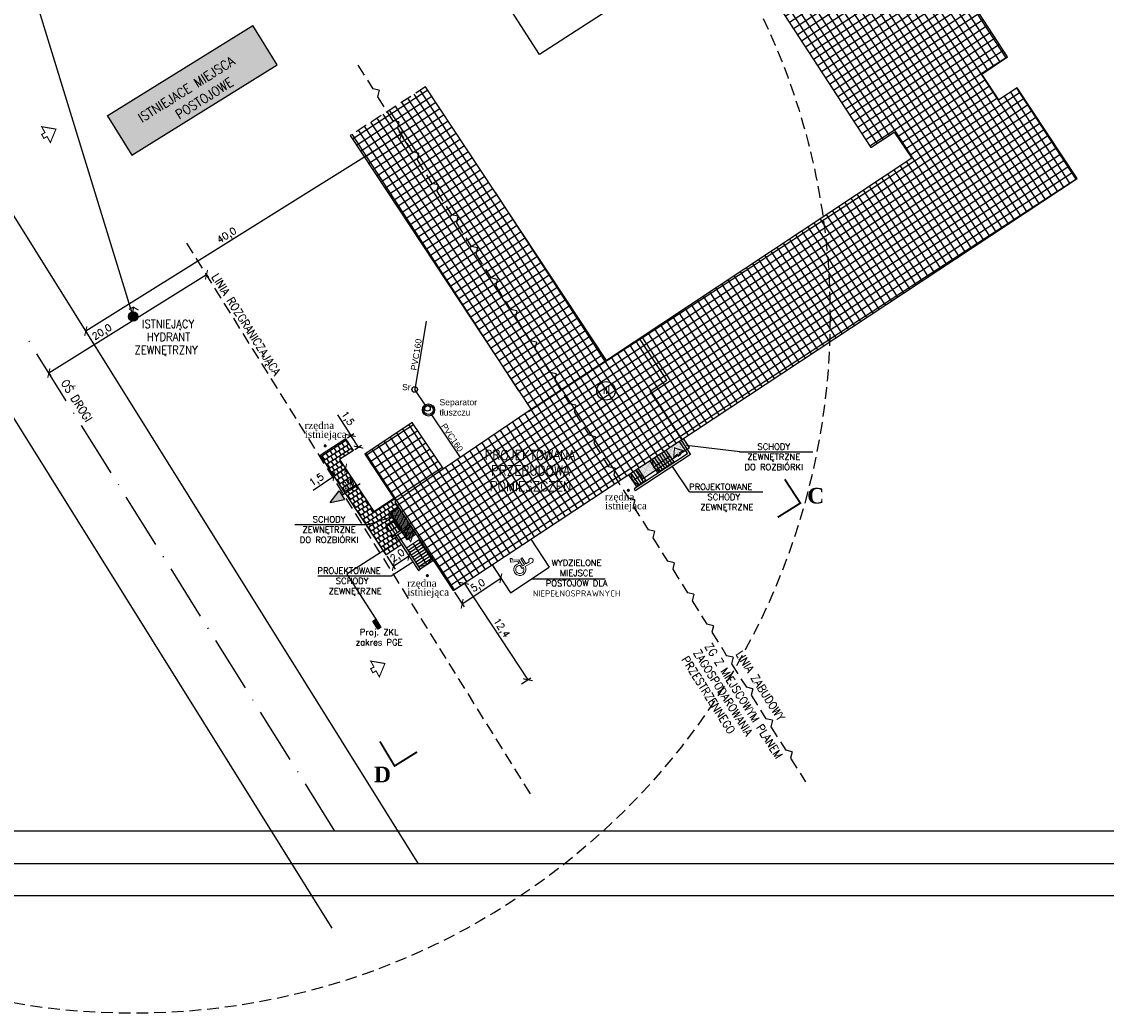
# Model space of a CAD drawing. Header units: millimetres. Extents: x 8403881 to 16807498, y 5682150 to 11364453.
# Tile 2 of 4: x 8403944 to 8404061, y 5682150 to 5682257. Entities that reach past the tile are written whole.
import ezdxf
from ezdxf.lldxf.tags import DXFTag

# ---------------------------------------------------------------- set-up
doc = ezdxf.new("R2010")
doc.units = ezdxf.units.MM
doc.linetypes.add('ACAD_ISO10W100', pattern=[18, 12, -3, 0, -3])
doc.linetypes.add('DASHED2', pattern=[9.525, 6.35, -3.175])
doc.layers.get('0').update_dxf_attribs({"color": 197})
for name, color, linetype in [('a-biblioteka', 251, 'Continuous'), ('a-opis 1', 1, 'Continuous'), ('a-schody', 3, 'Continuous'), ('a-stolarka okienna', 3, 'Continuous'), ('budynek projektowany', 6, 'Continuous'), ('mapa', 252, 'Continuous'), ('opis 1', 1, 'Continuous'), ('opis 2', 3, 'Continuous'), ('szraf', 8, 'Continuous'), ('teren utwardzony 1', 5, 'Continuous'), ('ZUD elektryka', 10, 'Continuous'), ('ZUD kan sanit', 34, 'Continuous'), ('ZUD woda', 150, 'Continuous')]:
    doc.layers.add(name, color=color, linetype=linetype)
for name, color, linetype, lineweight in [('biblioteka', 4, 'Continuous', 18), ('opis 4', 4, 'Continuous', 18), ('wymiary', 11, 'Continuous', 18)]:
    doc.layers.add(name, color=color, linetype=linetype, lineweight=lineweight)
doc.layers.add('pomocnicza', color=40, linetype='Continuous', plot=False)
doc.styles.add('IREK', font='simplex.shx', dxfattribs={"width": 0.8})
doc.styles.get("Standard").update_dxf_attribs({"font": 'simplex.shx'})
doc.styles.add('STYLE2', font='timesbd.ttf')
doc.styles.add('STYLE5', font='times.ttf', dxfattribs={"width": 1.2})
tags = doc.linetypes.add('DASHED', pattern=[0.75, 0.5, -0.25]).pattern_tags.tags
tags[6:7] = [DXFTag(74, 4), DXFTag(75, 0), DXFTag(340, '0'), DXFTag(46, 1.0), DXFTag(50, 0.0), DXFTag(44, 0.0), DXFTag(45, 0.0)]
tags[4:5] = [DXFTag(74, 4), DXFTag(75, 0), DXFTag(340, '0'), DXFTag(46, 1.0), DXFTag(50, 0.0), DXFTag(44, 0.0), DXFTag(45, 0.0)]
doc.dimstyles.new('ISO-25', dxfattribs={"dimscale": 0.3, "dimtxt": 2.5, "dimasz": 2.5, "dimexe": 1.25, "dimexo": 0.625, "dimtad": 1, "dimdec": 1, "dimzin": 1, "dimtxsty": 'Standard', "dimblk": 'ARCHTICK', "dimcen": 2.5, "dimadec": 0, "dimazin": 0, "dimtfac": 1, "dimtdec": 1, "dimtmove": 0, "dimatfit": 3, "dimldrblk": 'ARCHTICK', "dimfxl": 1, "dimarcsym": 0})
picture_1 = doc.add_image_def('image1.jpg', size_in_pixel=(4960, 3507))
pattern_1 = [(266.849272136, (0, 0), (0.0924884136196, -0.052788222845), [0, -0.09525])]

# ---------------------------------------------------------------- blocks, each defined once
blk = doc.blocks.new('_ArchTick')
at = {"color": 0, "linetype": 'ByBlock', "const_width": 0.15}
blk.add_lwpolyline([(-0.5, -0.5), (0.5, 0.5)], dxfattribs=at)
blk = doc.blocks.new('*D4')
at = {"layer": 'Defpoints', "color": 0}
for p in [(8403964.13, 5682230.17), (8403947.16, 5682219.58), (8403947.28, 5682219.38)]:
    blk.add_point(p, dxfattribs=at)
at = {"layer": 'wymiary', "color": 0, "lineweight": -2}
blk.add_line((8403964.25, 5682229.97), (8403947.28, 5682219.38), dxfattribs=at)
at = {"layer": 'wymiary', "color": 0, "linetype": 'DASHED', "lineweight": -2}
for p, q in [((8403964.23, 5682230.01), (8403964.45, 5682229.66)), ((8403947.26, 5682219.42), (8403947.48, 5682219.07))]:
    blk.add_line(p, q, dxfattribs=at)
at = {"layer": 'wymiary', "color": 0, "lineweight": -2, "xscale": 0.75, "yscale": 0.75, "zscale": 0.75}
for p, rotation in [((8403964.25, 5682229.97), 31.97199128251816), ((8403947.28, 5682219.38), 211.9719912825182)]:
    blk.add_blockref('_ArchTick', p, dxfattribs=dict(at, rotation=rotation))
at = {"layer": 'wymiary', "color": 0, "insert": (8403953.04, 5682223.73), "char_height": 0.75, "attachment_point": 5, "rotation": 31.972}
blk.add_mtext('20,0', dxfattribs=at)
blk = doc.blocks.new('*D5')
at = {"layer": 'Defpoints', "color": 0}
for p in [(8403986.37, 5682243.19), (8403951.26, 5682223.9), (8403952.44, 5682222.01)]:
    blk.add_point(p, dxfattribs=at)
at = {"layer": 'wymiary', "color": 0, "lineweight": -2}
blk.add_line((8403985.2, 5682245.08), (8403951.26, 5682223.9), dxfattribs=at)
at = {"layer": 'wymiary', "color": 0, "linetype": 'DASHED', "lineweight": -2}
for p, q in [((8403985.99, 5682243.8), (8403985, 5682245.4)), ((8403952.06, 5682222.62), (8403951.07, 5682224.22))]:
    blk.add_line(p, q, dxfattribs=at)
at = {"layer": 'wymiary', "color": 0, "lineweight": -2, "xscale": 0.75, "yscale": 0.75, "zscale": 0.75}
for p, rotation in [((8403985.2, 5682245.08), 31.97199128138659), ((8403951.26, 5682223.9), 211.9719912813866)]:
    blk.add_blockref('_ArchTick', p, dxfattribs=dict(at, rotation=rotation))
at = {"layer": 'wymiary', "color": 0, "insert": (8403966.47, 5682234.13), "char_height": 0.75, "attachment_point": 5, "rotation": 31.972}
blk.add_mtext('40,0', dxfattribs=at)
blk = doc.blocks.new('*D6')
at = {"layer": 'Defpoints', "color": 0}
for p in [(8403990.7, 5682195.9), (8403998, 5682185.82), (8403998.84, 5682186.37)]:
    blk.add_point(p, dxfattribs=at)
at = {"layer": 'wymiary', "color": 0, "linetype": 'DASHED', "lineweight": -2}
for p, q in [((8403990.86, 5682196), (8403992.3, 5682196.95)), ((8403998.16, 5682185.92), (8403999.15, 5682186.58))]:
    blk.add_line(p, q, dxfattribs=at)
at = {"layer": 'wymiary', "color": 0, "lineweight": -2}
blk.add_line((8403991.98, 5682196.75), (8403998.84, 5682186.37), dxfattribs=at)
at = {"layer": 'wymiary', "color": 0, "lineweight": -2, "xscale": 0.75, "yscale": 0.75, "zscale": 0.75}
for p, rotation in [((8403991.98, 5682196.75), 123.4628865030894), ((8403998.84, 5682186.37), 303.4628865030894)]:
    blk.add_blockref('_ArchTick', p, dxfattribs=dict(at, rotation=rotation))
at = {"layer": 'wymiary', "color": 0, "insert": (8403995.94, 5682191.91), "char_height": 0.75, "attachment_point": 5, "rotation": 303.4629}
blk.add_mtext('12,4', dxfattribs=at)
blk = doc.blocks.new('*D7')
at = {"layer": 'a-biblioteka', "color": 0, "linetype": 'DASHED', "lineweight": -2, "ltscale": 0.2}
for p, q in [((8403934.34, 5682297.16), (8403934.7, 5682297.27)), ((8403956.37, 5682225.47), (8403956.73, 5682225.58))]:
    blk.add_line(p, q, dxfattribs=at)
at = {"layer": 'a-biblioteka', "color": 0, "lineweight": -2, "ltscale": 0.2}
blk.add_line((8403956.37, 5682225.47), (8403934.34, 5682297.16), dxfattribs=at)
at = {"layer": 'Defpoints', "color": 0, "linetype": 'DASHED2', "ltscale": 0.2}
for p in [(8403934.33, 5682297.16), (8403934.34, 5682297.16), (8403956.36, 5682225.47)]:
    blk.add_point(p, dxfattribs=at)
at = {"layer": 'a-biblioteka', "color": 0, "linetype": 'DASHED2', "lineweight": -2, "ltscale": 0.2, "xscale": 0.75, "yscale": 0.75, "zscale": 0.75}
for p, rotation in [((8403934.34, 5682297.16), 107.0843066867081), ((8403956.37, 5682225.47), 287.084306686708)]:
    blk.add_blockref('_ArchTick', p, dxfattribs=dict(at, rotation=rotation))
at = {"layer": 'a-biblioteka', "color": 0, "linetype": 'DASHED2', "ltscale": 0.2, "insert": (8403945.96, 5682261.5), "char_height": 0.75, "attachment_point": 5, "rotation": 287.0843}
blk.add_mtext('75,0', dxfattribs=at)
blk = doc.blocks.new('*D8')
at = {"layer": 'Defpoints', "color": 0}
for p in [(8403979.25, 5682212.31), (8403979.79, 5682212.66), (8403980.07, 5682211.06)]:
    blk.add_point(p, dxfattribs=at)
at = {"layer": 'wymiary', "color": 0, "lineweight": -2}
for p in [(8403978.35, 5682214.88), (8403980.61, 5682211.41)]:
    blk.add_line(p, (8403979.79, 5682212.66), dxfattribs=at)
at = {"layer": 'wymiary', "color": 0, "linetype": 'DASHED', "lineweight": -2}
for p, q in [((8403979.41, 5682212.42), (8403980.11, 5682212.87)), ((8403980.23, 5682211.16), (8403980.92, 5682211.61))]:
    blk.add_line(p, q, dxfattribs=at)
at = {"layer": 'wymiary', "color": 0, "lineweight": -2, "xscale": 0.75, "yscale": 0.75, "zscale": 0.75}
for p, rotation in [((8403979.79, 5682212.66), 122.9931069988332), ((8403980.61, 5682211.41), 302.9931069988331)]:
    blk.add_blockref('_ArchTick', p, dxfattribs=dict(at, rotation=rotation))
at = {"layer": 'wymiary', "color": 0, "insert": (8403979.37, 5682214.47), "char_height": 0.75, "attachment_point": 5, "rotation": 302.9931}
blk.add_mtext('1,5', dxfattribs=at)
blk = doc.blocks.new('*D9')
at = {"layer": 'Defpoints', "color": 0}
for p in [(8403979.04, 5682209.37), (8403977.79, 5682208.55), (8403977.97, 5682208.27)]:
    blk.add_point(p, dxfattribs=at)
at = {"layer": 'wymiary', "color": 0, "lineweight": -2}
for p in [(8403979.22, 5682209.1), (8403975.73, 5682206.79)]:
    blk.add_line(p, (8403977.97, 5682208.27), dxfattribs=at)
at = {"layer": 'wymiary', "color": 0, "linetype": 'DASHED', "lineweight": -2}
for p, q in [((8403979.14, 5682209.22), (8403979.43, 5682208.78)), ((8403977.89, 5682208.39), (8403978.18, 5682207.96))]:
    blk.add_line(p, q, dxfattribs=at)
at = {"layer": 'wymiary', "color": 0, "lineweight": -2, "xscale": 0.75, "yscale": 0.75, "zscale": 0.75}
for p, rotation in [((8403977.97, 5682208.27), 213.4474457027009), ((8403979.22, 5682209.1), 33.44744570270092)]:
    blk.add_blockref('_ArchTick', p, dxfattribs=dict(at, rotation=rotation))
at = {"layer": 'wymiary', "color": 0, "insert": (8403976.14, 5682207.82), "char_height": 0.75, "attachment_point": 5, "rotation": 33.4474}
blk.add_mtext('1,5', dxfattribs=at)
blk = doc.blocks.new('*D10')
at = {"layer": 'Defpoints', "color": 0}
for p in [(8403985.21, 5682200.93), (8403983.54, 5682199.83), (8403986.03, 5682199.7)]:
    blk.add_point(p, dxfattribs=at)
at = {"layer": 'wymiary', "color": 0, "linetype": 'DASHED', "lineweight": -2}
for p, q in [((8403985.31, 5682200.78), (8403986.23, 5682199.39)), ((8403983.65, 5682199.68), (8403984.57, 5682198.28))]:
    blk.add_line(p, q, dxfattribs=at)
at = {"layer": 'wymiary', "color": 0, "lineweight": -2}
blk.add_line((8403984.36, 5682198.6), (8403986.03, 5682199.7), dxfattribs=at)
at = {"layer": 'wymiary', "color": 0, "lineweight": -2, "xscale": 0.75, "yscale": 0.75, "zscale": 0.75}
for p, rotation in [((8403986.03, 5682199.7), 33.44744557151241), ((8403984.36, 5682198.6), 213.4474455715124)]:
    blk.add_blockref('_ArchTick', p, dxfattribs=dict(at, rotation=rotation))
at = {"layer": 'wymiary', "color": 0, "insert": (8403984.84, 5682199.68), "char_height": 0.75, "attachment_point": 5, "rotation": 33.4474}
blk.add_mtext('2,0', dxfattribs=at)
blk = doc.blocks.new('A$C5CF132D3')
at = {"layer": 'opis 2', "lineweight": 0}
for p, q in [((1.52, 1.64), (1.6, 2.43)), ((2.01, 2.39), (1.6, 2.43)), ((2.01, 2.39), (1.99, 2.19)), ((0.72, 1.35), (1.08, 1.48)), ((0.78, 1.18), (0.72, 1.35)), ((0.98, 1.23), (1.7, 1.5)), ((1.05, 1.03), (0.98, 1.23)), ((1.05, 1.03), (1.76, 1.29)), ((1.29, 1.56), (1.52, 1.64)), ((1.7, 1.5), (1.78, 2.21)), ((1.76, 1.29), (1.83, 1.1)), ((1.99, 2.19), (1.78, 2.21)), ((1.15, 0.16), (0.85, 0.99)), ((1.12, 0.84), (1.83, 1.1)), ((1.26, 0.45), (1.12, 0.84))]:
    blk.add_line(p, q, dxfattribs=at)
for centre, major_axis, start_param, end_param in [((0.65, 1.6), (0.598, -0.245), 0.319502, 5.425552), ((0.65, 1.6), (0.413, -0.169), 0.109339, 5.414846), ((1.38, 0.24), (0.226, -0.092), 3.878631, 8.771561)]:
    blk.add_ellipse(centre, major_axis=major_axis, ratio=1, start_param=start_param, end_param=end_param, dxfattribs=at)
blk = doc.blocks.new('*D11')
at = {"layer": 'Defpoints', "color": 0}
for p in [(8403994.98, 5682198.73), (8403995.93, 5682197.3), (8403990.81, 5682195.97)]:
    blk.add_point(p, dxfattribs=at)
at = {"layer": 'wymiary', "color": 0, "linetype": 'DASHED', "lineweight": -2}
for p, q in [((8403995.11, 5682198.55), (8403996.14, 5682196.98)), ((8403990.93, 5682195.79), (8403991.97, 5682194.23))]:
    blk.add_line(p, q, dxfattribs=at)
at = {"layer": 'wymiary', "color": 0, "lineweight": -2}
blk.add_line((8403991.76, 5682194.54), (8403995.93, 5682197.3), dxfattribs=at)
at = {"layer": 'wymiary', "color": 0, "lineweight": -2, "xscale": 0.75, "yscale": 0.75, "zscale": 0.75}
for p, rotation in [((8403995.93, 5682197.3), 33.44786748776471), ((8403991.76, 5682194.54), 213.4478674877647)]:
    blk.add_blockref('_ArchTick', p, dxfattribs=dict(at, rotation=rotation))
at = {"layer": 'wymiary', "color": 0, "insert": (8403993.5, 5682196.45), "char_height": 0.75, "attachment_point": 5, "rotation": 33.4479}
blk.add_mtext('5,0', dxfattribs=at)

msp = doc.modelspace()

# ---------------------------------------------------------------- hatches: boundary and pattern name
at = {"layer": 'mapa'}
h = msp.add_hatch(dxfattribs=at)
h.set_pattern_fill('DOTS', color=256, scale=0.1, style=0)
h.paths.add_polyline_path([(8403953.57, 5682247.08), (8403956.21, 5682242.84), (8403971.86, 5682252.56), (8403969.23, 5682256.81)])
at = {"layer": 'opis 4'}
for points in [[(8403976.85, 5682211.56, 1), (8403977.2, 5682211.54, 1)], [(8404009.47, 5682206.77, 1), (8404009.82, 5682206.75, 1)], [(8403987.84, 5682197.58, 1), (8403988.19, 5682197.56, 1)]]:
    msp.add_hatch(color=256, dxfattribs=at).paths.add_polyline_path(points)
at = {"layer": 'szraf'}
h = msp.add_hatch(dxfattribs=at)
h.set_pattern_fill('NET', color=256, scale=0.25, angle=33, style=0)
h.paths.add_polyline_path([(8403986.4, 5682214.05), (8403981.28, 5682210.64), (8403984.63, 5682205.59), (8403984.75, 5682205.67), (8403989.75, 5682209.08)])
h.paths.add_polyline_path([(8403997.49, 5682225.39), (8403997.65, 5682226.08), (8403996.95, 5682226.24), (8403995.37, 5682228.78), (8403995.53, 5682229.47), (8403994.84, 5682229.63), (8403993.25, 5682232.17), (8403993.41, 5682232.87), (8403992.72, 5682233.02), (8403991.14, 5682235.56), (8403991.3, 5682236.26), (8403990.61, 5682236.41), (8403989.02, 5682238.95), (8403989.18, 5682239.65), (8403988.49, 5682239.8), (8403986.91, 5682242.34), (8403987.07, 5682243.04), (8403986.37, 5682243.19), (8403984.79, 5682245.73), (8403984.95, 5682246.43), (8403984.26, 5682246.58), (8403983.68, 5682247.51), (8403979.72, 5682244.94), (8403999.2, 5682215.45), (8404002.38, 5682217.55), (8404001.72, 5682218.61), (8404001.88, 5682219.3), (8404001.19, 5682219.46), (8403999.6, 5682222), (8403999.76, 5682222.69), (8403999.07, 5682222.85)])
h.paths.add_polyline_path([(8403987.83, 5682250.2), (8403983.68, 5682247.51), (8403984.26, 5682246.58), (8403984.95, 5682246.43), (8403984.79, 5682245.73), (8403986.37, 5682243.19), (8403987.07, 5682243.04), (8403986.91, 5682242.34), (8403988.49, 5682239.8), (8403989.18, 5682239.65), (8403989.02, 5682238.95), (8403990.61, 5682236.41), (8403991.3, 5682236.26), (8403991.14, 5682235.56), (8403992.72, 5682233.02), (8403993.41, 5682232.87), (8403993.25, 5682232.17), (8403994.84, 5682229.63), (8403995.53, 5682229.47), (8403995.37, 5682228.78), (8403996.95, 5682226.24), (8403997.65, 5682226.08), (8403997.49, 5682225.39), (8403999.07, 5682222.85), (8403999.76, 5682222.69), (8403999.6, 5682222), (8404001.19, 5682219.46), (8404001.88, 5682219.3), (8404001.72, 5682218.61), (8404002.38, 5682217.55), (8404007.28, 5682220.79)])
h.paths.add_polyline_path([(8404057.94, 5682240.32), (8404051.51, 5682250.08), (8404049.52, 5682248.79), (8404047.69, 5682251.55), (8404050.47, 5682253.42), (8404040.11, 5682269.26), (8404025.43, 5682259.51), (8404035.76, 5682243.67), (8404038.26, 5682245.3), (8404040.15, 5682242.53), (8404010.9, 5682223.14), (8404013.78, 5682218.62), (8404011.98, 5682217.42), (8404015.41, 5682212.22)])
h = msp.add_hatch(dxfattribs=at)
h.set_pattern_fill('NET', color=230, scale=0.25, angle=33, style=0)
h.paths.add_polyline_path([(8404015.45, 5682212.26), (8404012.01, 5682217.46), (8404013.82, 5682218.65), (8404010.94, 5682223.17), (8404007.32, 5682220.83), (8403999.24, 5682215.48), (8403989.81, 5682209.09), (8403984.55, 5682205.54), (8403990.86, 5682196)])
h = msp.add_hatch(dxfattribs=at)
h.set_pattern_fill('AR-B88', color=256, scale=0.0025, angle=33, style=0)
h.set_pattern_definition([(33, (0, 0), (-0.276676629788, 0.426044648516), []), (123, (0, 0), (-0.489698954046, 0.2877063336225), [0.508, -0.508])])
h.paths.add_polyline_path([(8403983.9, 5682204.37), (8403984.85, 5682204.99), (8403984.51, 5682205.51), (8403984.63, 5682205.59), (8403984.42, 5682205.91), (8403982.27, 5682204.48), (8403978.57, 5682210.08), (8403980.07, 5682211.06), (8403979.25, 5682212.31), (8403976.48, 5682210.52), (8403983.54, 5682199.83), (8403985.21, 5682200.93), (8403984.57, 5682201.91), (8403984.35, 5682201.76), (8403983.63, 5682202.86), (8403983.56, 5682202.96), (8403984.44, 5682203.55)])
h = msp.add_hatch(dxfattribs=at)
h.set_pattern_fill('DOTS', color=32, scale=0.06, angle=-93.1507, style=0)
h.set_pattern_definition(pattern_1)
h.paths.add_polyline_path([(8404016.24, 5682211.38), (8404015.6, 5682212.35), (8404010.5, 5682208.98), (8404011.17, 5682207.98)])
h = msp.add_hatch(color=256, dxfattribs=at)
h.dxf.hatch_style = 1
h.paths.add_polyline_path([(8403977.57, 5682205.45), (8403979.1, 5682205.76), (8403978.53, 5682206.69)])
h = msp.add_hatch(dxfattribs=at)
h.set_pattern_fill('DOTS', color=32, scale=0.06, angle=-93.1507, style=0)
h.set_pattern_definition(pattern_1)
h.paths.add_polyline_path([(8403984.85, 5682204.99), (8403983.9, 5682204.37), (8403984.44, 5682203.55), (8403985.88, 5682201.42), (8403986.8, 5682202.05)])
at = {"layer": 'ZUD elektryka', "linetype": 'DASHED'}
h = msp.add_hatch(color=256, dxfattribs=at)
h.dxf.hatch_style = 1
h.paths.add_polyline_path([(8403982.16, 5682192.69), (8403982.69, 5682191.81), (8403983.02, 5682192.01), (8403982.49, 5682192.89)])
at = {"layer": 'ZUD woda', "linetype": 'Continuous'}
h = msp.add_hatch(color=256, dxfattribs=at)
h.dxf.hatch_style = 1
edge = h.paths.add_edge_path()
edge.add_ellipse((8403956.36, 5682225.47), major_axis=(-0.354, 0.354), ratio=1, start_angle=0, end_angle=360)

# ---------------------------------------------------------------- linework, layer by layer
at = {"layer": 'a-biblioteka', "linetype": 'DASHED2', "ltscale": 0.2}
msp.add_circle((8403956.36, 5682225.47), 75, dxfattribs=at)
at = {"layer": 'a-opis 1', "ltscale": 2}
for points in [[(8403910.33, 5682315.06), (8404180.33, 5682315.06), (8404180.33, 5682166.56), (8403910.33, 5682166.56)], [(8403922.83, 5682311.56), (8404176.83, 5682311.56), (8404176.83, 5682170.06), (8403922.83, 5682170.06)]]:
    msp.add_lwpolyline(points, close=True, dxfattribs=at)
at = {"layer": 'a-schody'}
for p, q in [((8404013.7, 5682211.09), (8404014.58, 5682209.76)), ((8404011.95, 5682209.94), (8404012.83, 5682208.6)), ((8404012.2, 5682210.1), (8404013.03, 5682208.85)), ((8404012.39, 5682209.27), (8404012.2, 5682210.1)), ((8404014.14, 5682210.43), (8404012.39, 5682209.27)), ((8404012.45, 5682210.27), (8404013.28, 5682209.01)), ((8404012.7, 5682210.43), (8404013.53, 5682209.18)), ((8404012.95, 5682210.6), (8404013.78, 5682209.34)), ((8404013.2, 5682210.76), (8404014.03, 5682209.51)), ((8404013.45, 5682210.93), (8404014.28, 5682209.68)), ((8404010.18, 5682208.77), (8404011.01, 5682207.52)), ((8404010.43, 5682208.93), (8404011.26, 5682207.68)), ((8404010.68, 5682209.1), (8404011.56, 5682207.76)), ((8404012.39, 5682209.27), (8404013.07, 5682208.76)), ((8404013.05, 5682208.81), (8404013.08, 5682208.77)), ((8404013.3, 5682208.97), (8404013.33, 5682208.93)), ((8404013.55, 5682209.14), (8404013.58, 5682209.1)), ((8404013.8, 5682209.3), (8404013.83, 5682209.26)), ((8404014.05, 5682209.47), (8404014.08, 5682209.43)), ((8404014.3, 5682209.63), (8404014.33, 5682209.59)), ((8404009.68, 5682208.44), (8404010.56, 5682207.1)), ((8404009.93, 5682208.6), (8404010.76, 5682207.35)), ((8404010.12, 5682207.77), (8404009.93, 5682208.6)), ((8404011.12, 5682208.43), (8404010.12, 5682207.77)), ((8404010.12, 5682207.77), (8404010.81, 5682207.27)), ((8404011.28, 5682207.64), (8404011.31, 5682207.6)), ((8404010.78, 5682207.31), (8404010.81, 5682207.27)), ((8404011.03, 5682207.47), (8404011.06, 5682207.43)), ((8403987.19, 5682201.46), (8403985.77, 5682200.52)), ((8403987.27, 5682201.15), (8403985.94, 5682200.27)), ((8403987.44, 5682200.9), (8403986.1, 5682200.02)), ((8403987.6, 5682200.65), (8403986.27, 5682199.77)), ((8403986.48, 5682200.99), (8403987.97, 5682198.73)), ((8403987.36, 5682201.21), (8403987.32, 5682201.18)), ((8403987.52, 5682200.96), (8403987.48, 5682200.93)), ((8403987.69, 5682200.7), (8403987.65, 5682200.68)), ((8403987.77, 5682200.4), (8403986.43, 5682199.52)), ((8403987.93, 5682200.15), (8403986.6, 5682199.27)), ((8403988.1, 5682199.9), (8403986.77, 5682199.02)), ((8403988.27, 5682199.65), (8403986.93, 5682198.77)), ((8403988.43, 5682199.4), (8403987.1, 5682198.52)), ((8403987.85, 5682200.45), (8403987.81, 5682200.43)), ((8403988.51, 5682199.45), (8403987.97, 5682198.73)), ((8403988.02, 5682200.2), (8403987.98, 5682200.18)), ((8403988.18, 5682199.95), (8403988.14, 5682199.93)), ((8403988.35, 5682199.7), (8403988.31, 5682199.68)), ((8403988.51, 5682199.45), (8403988.47, 5682199.43)), ((8403987.97, 5682198.73), (8403987.1, 5682198.52)), ((8403988.68, 5682199.2), (8403987.26, 5682198.27))]:
    msp.add_line(p, q, dxfattribs=at)
for points in [[(8404014.55, 5682209.8), (8404012.8, 5682208.64), (8404012.77, 5682208.68), (8404014.53, 5682209.84)], [(8404011.53, 5682207.8), (8404010.53, 5682207.14), (8404010.51, 5682207.18), (8404011.51, 5682207.85)], [(8403987.15, 5682201.43), (8403987.11, 5682201.4), (8403988.6, 5682199.15), (8403988.64, 5682199.18)]]:
    msp.add_lwpolyline(points, close=True, dxfattribs=at)
at = {"layer": 'a-stolarka okienna', "linetype": 'DASHED', "lineweight": 25, "ltscale": 20}
for p, q in [((8403983.9, 5682204.37), (8403984.85, 5682204.99)), ((8403984.44, 5682203.55), (8403983.9, 5682204.37)), ((8403984.1, 5682204.33), (8403984.93, 5682204.88)), ((8403985.29, 5682202.52), (8403984.1, 5682204.33)), ((8403984.44, 5682203.55), (8403983.56, 5682202.96)), ((8403983.63, 5682202.86), (8403983.56, 5682202.96)), ((8403984.63, 5682203.52), (8403983.63, 5682202.86)), ((8403983.88, 5682203.03), (8403984.54, 5682202.03)), ((8403983.96, 5682202.36), (8403984.96, 5682203.02)), ((8403984.13, 5682203.19), (8403984.79, 5682202.19)), ((8403984.38, 5682203.36), (8403985.04, 5682202.36)), ((8403984.96, 5682203.02), (8403984.38, 5682203.36)), ((8403984.96, 5682203.02), (8403985.04, 5682202.36)), ((8403983.63, 5682202.86), (8403984.35, 5682201.76)), ((8403984.5, 5682202.01), (8403984.29, 5682201.86)), ((8403984.57, 5682201.91), (8403984.35, 5682201.76))]:
    msp.add_line(p, q, dxfattribs=at)
at = {"layer": 'biblioteka', "color": 6, "const_width": 0.115}
for points in [[(8403946.74, 5682244.65), (8403947.09, 5682244.84), (8403947.45, 5682244.2), (8403948.04, 5682245.64), (8403946.51, 5682245.9), (8403946.86, 5682245.26), (8403946.51, 5682245.07)], [(8404015.29, 5682210.6), (8404015.15, 5682210.8), (8404015.52, 5682211.04), (8404014.62, 5682211.32), (8404014.54, 5682210.38), (8404014.91, 5682210.63), (8404015.04, 5682210.43)], [(8403985.79, 5682201.47), (8403985.99, 5682201.6), (8403986.23, 5682201.24), (8403986.51, 5682202.14), (8403985.57, 5682202.21), (8403985.82, 5682201.85), (8403985.62, 5682201.71)], [(8403982.15, 5682187.13), (8403982.5, 5682187.32), (8403982.85, 5682186.68), (8403983.45, 5682188.12), (8403981.92, 5682188.38), (8403982.27, 5682187.74), (8403981.92, 5682187.55)]]:
    msp.add_lwpolyline(points, close=True, dxfattribs=at)
at = {"layer": 'budynek projektowany'}
for p, q in [((8404000.09, 5682253.67), (8403990.15, 5682269.09)), ((8404050.47, 5682253.42), (8404040.11, 5682269.26)), ((8404010.5, 5682260.4), (8404000.09, 5682253.67)), ((8404025.43, 5682259.51), (8404035.76, 5682243.67)), ((8404047.69, 5682251.55), (8404050.47, 5682253.42)), ((8404049.52, 5682248.79), (8404047.69, 5682251.55)), ((8404007.31, 5682220.75), (8403987.83, 5682250.2)), ((8404051.51, 5682250.08), (8404049.52, 5682248.79)), ((8404057.94, 5682240.32), (8404051.51, 5682250.08)), ((8403979.72, 5682244.94), (8403999.2, 5682215.45)), ((8404035.76, 5682243.67), (8404038.26, 5682245.3)), ((8404038.26, 5682245.3), (8404040.15, 5682242.53)), ((8404040.15, 5682242.53), (8404007.31, 5682220.75)), ((8403990.81, 5682195.97), (8404057.94, 5682240.32)), ((8404013.78, 5682218.62), (8404010.86, 5682223.11)), ((8404007.31, 5682220.75), (8403999.2, 5682215.45)), ((8404011.98, 5682217.42), (8404013.78, 5682218.62)), ((8404015.41, 5682212.22), (8404011.98, 5682217.42)), ((8403999.2, 5682215.45), (8403989.75, 5682209.08)), ((8403986.4, 5682214.05), (8403981.28, 5682210.64)), ((8403989.75, 5682209.08), (8403986.4, 5682214.05)), ((8403981.28, 5682210.64), (8403984.63, 5682205.59)), ((8403989.75, 5682209.08), (8403984.63, 5682205.59)), ((8403984.63, 5682205.59), (8403984.51, 5682205.51)), ((8403984.51, 5682205.51), (8403990.81, 5682195.97))]:
    msp.add_line(p, q, dxfattribs=at)
at = {"layer": 'opis 1', "const_width": 0.2}
for points in [[(8404025.73, 5682203.86), (8404028.16, 5682205.38), (8404026.48, 5682207.95)], [(8403986.91, 5682178.6), (8403984.49, 5682177.09), (8403982.91, 5682179.73)]]:
    msp.add_lwpolyline(points, dxfattribs=at)
at = {"layer": 'opis 1'}
msp.add_circle((8404007.25, 5682217.47), 1, dxfattribs=at)
at = {"layer": 'opis 2', "color": 14, "linetype": 'DASHED2', "ltscale": 0.2}
for p, q in [((8403980.55, 5682252.52), (8403982.14, 5682249.98)), ((8403987.83, 5682250.2), (8403979.72, 5682244.94)), ((8403982.83, 5682249.82), (8403982.14, 5682249.98)), ((8403982.83, 5682249.82), (8403982.67, 5682249.12)), ((8403982.67, 5682249.12), (8403984.26, 5682246.58)), ((8403984.95, 5682246.43), (8403984.26, 5682246.58)), ((8403984.95, 5682246.43), (8403984.79, 5682245.73)), ((8403984.79, 5682245.73), (8403986.37, 5682243.19)), ((8403987.07, 5682243.04), (8403986.37, 5682243.19)), ((8403987.07, 5682243.04), (8403986.91, 5682242.34)), ((8403986.91, 5682242.34), (8403988.49, 5682239.8)), ((8403989.18, 5682239.65), (8403988.49, 5682239.8)), ((8403989.18, 5682239.65), (8403989.02, 5682238.95)), ((8403989.02, 5682238.95), (8403990.61, 5682236.41)), ((8403991.3, 5682236.26), (8403990.61, 5682236.41)), ((8403991.3, 5682236.26), (8403991.14, 5682235.56)), ((8403991.14, 5682235.56), (8403992.72, 5682233.02)), ((8403999.12, 5682174.1), (8403961.86, 5682233.79)), ((8403993.41, 5682232.87), (8403992.72, 5682233.02)), ((8403993.41, 5682232.87), (8403993.25, 5682232.17)), ((8403993.25, 5682232.17), (8403994.84, 5682229.63)), ((8403995.53, 5682229.47), (8403994.84, 5682229.63)), ((8403995.53, 5682229.47), (8403995.37, 5682228.78)), ((8403995.37, 5682228.78), (8403996.95, 5682226.24)), ((8403997.65, 5682226.08), (8403996.95, 5682226.24)), ((8403997.65, 5682226.08), (8403997.49, 5682225.39)), ((8403997.49, 5682225.39), (8403999.07, 5682222.85)), ((8403999.76, 5682222.69), (8403999.07, 5682222.85)), ((8403999.76, 5682222.69), (8403999.6, 5682222)), ((8403999.6, 5682222), (8404001.19, 5682219.46)), ((8404001.88, 5682219.3), (8404001.19, 5682219.46)), ((8404001.88, 5682219.3), (8404001.72, 5682218.61)), ((8404001.72, 5682218.61), (8404003.3, 5682216.07)), ((8404004, 5682215.91), (8404003.3, 5682216.07)), ((8404004, 5682215.91), (8404003.83, 5682215.22)), ((8404003.83, 5682215.22), (8404005.42, 5682212.68)), ((8404006.11, 5682212.52), (8404005.42, 5682212.68)), ((8404006.11, 5682212.52), (8404005.95, 5682211.83)), ((8404005.95, 5682211.83), (8404007.53, 5682209.29)), ((8404008.23, 5682209.13), (8404007.53, 5682209.29)), ((8404008.23, 5682209.13), (8404008.07, 5682208.44)), ((8404008.07, 5682208.44), (8404009.65, 5682205.9)), ((8404010.34, 5682205.74), (8404009.65, 5682205.9)), ((8404010.34, 5682205.74), (8404010.18, 5682205.05)), ((8404010.18, 5682205.05), (8404011.77, 5682202.51)), ((8404012.46, 5682202.35), (8404011.77, 5682202.51)), ((8404012.46, 5682202.35), (8404012.3, 5682201.66)), ((8404012.3, 5682201.66), (8404013.88, 5682199.12)), ((8404014.58, 5682198.96), (8404013.88, 5682199.12)), ((8404014.58, 5682198.96), (8404014.42, 5682198.27)), ((8404014.42, 5682198.27), (8404016, 5682195.73)), ((8404016.69, 5682195.57), (8404016, 5682195.73)), ((8404016.69, 5682195.57), (8404016.53, 5682194.88)), ((8404016.53, 5682194.88), (8404018.11, 5682192.34)), ((8404018.81, 5682192.18), (8404018.11, 5682192.34)), ((8404018.81, 5682192.18), (8404018.65, 5682191.49)), ((8404018.65, 5682191.49), (8404020.23, 5682188.95)), ((8404020.92, 5682188.79), (8404020.23, 5682188.95)), ((8404020.92, 5682188.79), (8404020.76, 5682188.1)), ((8404020.76, 5682188.1), (8404022.35, 5682185.56)), ((8404023.04, 5682185.4), (8404022.35, 5682185.56)), ((8404023.04, 5682185.4), (8404022.88, 5682184.71)), ((8404022.88, 5682184.71), (8404024.46, 5682182.17)), ((8404025.16, 5682182.01), (8404024.46, 5682182.17)), ((8404025.16, 5682182.01), (8404025, 5682181.31)), ((8404025, 5682181.31), (8404026.58, 5682178.78)), ((8404027.27, 5682178.62), (8404026.58, 5682178.78)), ((8404027.27, 5682178.62), (8404027.11, 5682177.92)), ((8404027.11, 5682177.92), (8404028.7, 5682175.39))]:
    msp.add_line(p, q, dxfattribs=at)
at = {"layer": 'opis 2'}
for p, q in [((8403977.57, 5682205.45), (8403978.53, 5682206.69)), ((8403978.53, 5682206.69), (8403979.1, 5682205.76)), ((8403980.8, 5682207.46), (8403978.82, 5682206.22)), ((8403977.57, 5682205.45), (8403979.1, 5682205.76))]:
    msp.add_line(p, q, dxfattribs=at)
at = {"layer": 'pomocnicza'}
for p, q in [((8403987.05, 5682166.56), (8403935.78, 5682248.7)), ((8403977.76, 5682159.65), (8403926.49, 5682241.8))]:
    msp.add_line(p, q, dxfattribs=at)
at = {"layer": 'szraf', "color": 3, "linetype": 'ACAD_ISO10W100', "ltscale": 0.5}
msp.add_line((8403978.07, 5682170.06), (8403944.9, 5682223.2), dxfattribs=at)
at = {"layer": 'szraf', "color": 32}
for p, q in [((8404016.24, 5682211.38), (8404015.6, 5682212.35)), ((8404011.17, 5682207.98), (8404016.24, 5682211.38)), ((8404010.5, 5682208.98), (8404011.17, 5682207.98)), ((8403985.88, 5682201.42), (8403984.44, 5682203.55)), ((8403986.8, 5682202.05), (8403985.88, 5682201.42))]:
    msp.add_line(p, q, dxfattribs=at)
at = {"layer": 'szraf', "color": 230}
for p, q in [((8404021.64, 5682210.9), (8404015.9, 5682211.58)), ((8404021.61, 5682210.9), (8404029.52, 5682210.9)), ((8404016.22, 5682206.58), (8404014.39, 5682209.34)), ((8404016.22, 5682206.58), (8404024.13, 5682206.58)), ((8403981.66, 5682203.07), (8403984.82, 5682204.11)), ((8403973.74, 5682203.07), (8403981.66, 5682203.07)), ((8403984.14, 5682197.55), (8403986.44, 5682199.07)), ((8403976.23, 5682197.55), (8403984.14, 5682197.55)), ((8403999.23, 5682197.25), (8404007.14, 5682197.25))]:
    msp.add_line(p, q, dxfattribs=at)
at = {"layer": 'teren utwardzony 1', "linetype": 'DASHED', "ltscale": 2}
for p, q in [((8403953.57, 5682247.08), (8403969.23, 5682256.81)), ((8403971.86, 5682252.56), (8403969.23, 5682256.81)), ((8403956.21, 5682242.84), (8403971.86, 5682252.56)), ((8403953.56, 5682247.09), (8403956.2, 5682242.84)), ((8403999.16, 5682201.49), (8404001.14, 5682198.48)), ((8403994.98, 5682198.73), (8403996.97, 5682195.73)), ((8403996.97, 5682195.73), (8404001.14, 5682198.48))]:
    msp.add_line(p, q, dxfattribs=at)
at = {"layer": 'teren utwardzony 1'}
for p, q in [((8403979.25, 5682212.31), (8403976.48, 5682210.52)), ((8403980.07, 5682211.06), (8403979.25, 5682212.31)), ((8404015.12, 5682212.03), (8404016, 5682210.69)), ((8404015.32, 5682212.16), (8404016.33, 5682210.63)), ((8403976.48, 5682210.52), (8403983.54, 5682199.83)), ((8403980.07, 5682211.06), (8403978.57, 5682210.08)), ((8403978.57, 5682210.08), (8403982.27, 5682204.48)), ((8404016, 5682210.69), (8404010.27, 5682206.91)), ((8404016.33, 5682210.63), (8404010.4, 5682206.71)), ((8404010.27, 5682206.91), (8404010.4, 5682206.71)), ((8403982.27, 5682204.48), (8403984.42, 5682205.91)), ((8403986.12, 5682203.07), (8403984.5, 5682202.01)), ((8403984.5, 5682202.01), (8403987.06, 5682198.13)), ((8403986.25, 5682202.87), (8403984.64, 5682201.81)), ((8403984.84, 5682201.94), (8403987.26, 5682198.27)), ((8403983.54, 5682199.83), (8403985.21, 5682200.93)), ((8403987.06, 5682198.13), (8403987.26, 5682198.27))]:
    msp.add_line(p, q, dxfattribs=at)
at = {"layer": 'ZUD elektryka', "linetype": 'DASHED'}
msp.add_lwpolyline([(8403986.63, 5682202.4), (8403979.36, 5682197.75), (8403982.49, 5682192.89)], dxfattribs=at)
msp.add_lwpolyline([(8403982.49, 5682192.89), (8403983.02, 5682192.01), (8403982.69, 5682191.81), (8403982.16, 5682192.69)], close=True, dxfattribs=at)
at = {"layer": 'ZUD kan sanit'}
for p, q in [((8403987.88, 5682224.97), (8403986.66, 5682217.61)), ((8403987.77, 5682215.96), (8403986.66, 5682217.61)), ((8403991.57, 5682210.31), (8403988.5, 5682214.88))]:
    msp.add_line(p, q, dxfattribs=at)
for centre, radius in [((8403986.66, 5682217.61), 0.3), ((8403988.14, 5682215.41), 0.65), ((8403988.14, 5682215.41), 0.5), ((8403988.03, 5682215.58), 0.3)]:
    msp.add_circle(centre, radius, dxfattribs=at)
at = {"layer": 'ZUD woda', "linetype": 'Continuous'}
for p, q in [((8403956.39, 5682226.47), (8403955.88, 5682226.23)), ((8403956.37, 5682225.97), (8403956.39, 5682226.47)), ((8403956.39, 5682226.47), (8403956.88, 5682226.2))]:
    msp.add_line(p, q, dxfattribs=at)
msp.add_ellipse((8403956.36, 5682225.47), major_axis=(-0.354, 0.354), ratio=1, start_param=2.356194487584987, end_param=8.639379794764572, dxfattribs=at)

# ---------------------------------------------------------------- block references
at = {"layer": 'opis 2', "rotation": 101.1302737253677}
msp.add_blockref('A$C5CF132D3', (8403999.67, 5682197.91), dxfattribs=at)

# ---------------------------------------------------------------- texts
at = {"layer": 'a-opis 1', "style": 'IREK', "width": 0.9}
msp.add_text('III', height=0.799, dxfattribs=at).set_placement((8404006.92, 5682217.13))
at = {"layer": 'opis 1', "color": 162, "style": 'IREK', "width": 0.9}
for s, height, p in [('PROJEKTOWANA', 1.0542, (8403994.17, 5682210.04)), ('PRZEBUDOWA', 1.054, (8403994.85, 5682208.37)), ('POMIESZCZEŃ', 1.0542, (8403994.72, 5682206.67))]:
    msp.add_text(s, height=height, dxfattribs=at).set_placement(p)
at = {"layer": 'opis 1', "style": 'STYLE2'}
for s, p in [('C', (8404028.9, 5682205.34)), ('D', (8403982.27, 5682175.34))]:
    msp.add_text(s, height=1.68, dxfattribs=at).set_placement(p)
at = {"layer": 'opis 2', "ltscale": 0.5, "style": 'IREK', "width": 0.9}
for s, p in [('ISTNIEJACE MIEJSCA ', (8403957.31, 5682246.32)), ('POSTOJOWE', (8403961.32, 5682246.67))]:
    msp.add_text(s, height=1, rotation=32.2153, dxfattribs=at).set_placement(p)
at = {"layer": 'opis 2', "color": 14, "linetype": 'DASHED2', "ltscale": 0.1, "style": 'IREK', "width": 0.9}
for s, height, p in [('LINIA ROZGRANICZAJĄCA', 0.8785, (8403964.76, 5682229.74)), ('OŚ DROGI', 0.878, (8403948.54, 5682218.34)), ('ZG Z MIEJSCOWYM PLANEM ', 0.8785, (8404017.83, 5682189.96)), ('PRZESTRZENNEGO', 0.8785, (8404015.33, 5682188.55)), ('ZAGOSPODAROWANIA ', 0.8785, (8404016.6, 5682189.27)), ('LINIA ZABUDOWY', 0.8785, (8404021.17, 5682189.14))]:
    msp.add_text(s, height=height, rotation=302.3415, dxfattribs=at).set_placement(p)
at = {"layer": 'opis 2', "style": 'IREK', "width": 0.9}
msp.add_text('2%%%', height=0.726, rotation=31.8531, dxfattribs=at).set_placement((8403979.15, 5682206.83))
at = {"layer": 'opis 4', "style": 'STYLE5'}
for s, p in [('rzędna ', (8403974.81, 5682213.36)), ('istniejąca', (8403974.83, 5682212.4)), ('rzędna ', (8404007.12, 5682205.68)), ('istniejąca', (8404007.14, 5682204.72)), ('rzędna ', (8403985.84, 5682196.38)), ('istniejąca', (8403985.85, 5682195.42))]:
    msp.add_text(s, height=0.789, dxfattribs=at).set_placement(p)
at = {"layer": 'szraf', "color": 230, "char_height": 0.66, "attachment_point": 1, "style": 'IREK'}
for s, insert in [('\\pxqc;{\\W1;SCHODY ZEWNĘTRZNE\\PDO ROZBIÓRKI}', (8404020.91, 5682211.79)), ('\\pxi-3,l4,ql,t4;{\\W1;PROJEKTOWANE SCHODY \\P\\pqc;ZEWNĘTRZNE}', (8404015.53, 5682207.47)), ('\\pxqc;{\\W1;SCHODY ZEWNĘTRZNE\\PDO ROZBIÓRKI}', (8403973.05, 5682203.96)), ('\\pxi-3,l4,ql,t4;{\\W1;PROJEKTOWANE SCHODY \\P\\pqc;ZEWNĘTRZNE}', (8403975.53, 5682198.44)), ('\\pxi1.6822e-016,l1,qc,t1;{\\W1;WYDZIELONE MIEJSCE POSTOJOW DLA NIEPEŁNOSPRAWNYCH}', (8403999.36, 5682199.29))]:
    msp.add_mtext_dynamic_manual_height_columns(s, width=8.7829, gutter_width=15, heights=[0], dxfattribs=dict(at, insert=insert))
at = {"layer": 'ZUD elektryka', "linetype": 'DASHED', "insert": (8403978.11, 5682191.83), "char_height": 0.66, "attachment_point": 1, "style": 'IREK'}
msp.add_mtext_dynamic_manual_height_columns('\\pxi1.6822e-016,l1,qc,t1;{\\W1;Proj. ZKL\\Pzakres PGE}', width=8.7829, gutter_width=15, heights=[0], dxfattribs=at)
at = {"layer": 'ZUD kan sanit', "char_height": 0.66, "width": 2.2379, "attachment_point": 1}
for insert, rotation in [((8403986.21, 5682219.73), 80.5275), ((8403990, 5682214.05), 303.9586)]:
    msp.add_mtext('{\\fArial|b0|i0|c238|p34;PVC160}', dxfattribs=dict(at, insert=insert, rotation=rotation))
for s, insert in [('{\\fArial|b0|i0|c238|p34;Sr}', (8403985.3, 5682218.2)), ('{\\fArial|b0|i0|c238|p34;Separator\\Ptłuszczu}', (8403989.32, 5682216.57))]:
    msp.add_mtext(s, dxfattribs=dict(at, insert=insert))
at = {"layer": 'ZUD woda', "linetype": 'Continuous', "style": 'IREK', "width": 0.9}
for s, p in [('ISTNIEJĄCY', (8403957.3, 5682224.23)), ('HYDRANT', (8403957.83, 5682222.83)), ('ZEWNĘTRZNY', (8403956.5, 5682221.43))]:
    msp.add_text(s, height=0.878, dxfattribs=at).set_placement(p)

# ---------------------------------------------------------------- dimensions: what is measured, and where the dimension line sits
at = {"layer": 'a-biblioteka', "linetype": 'DASHED2', "ltscale": 0.2}
dim = msp.add_aligned_dim(p1=(8403956.36, 5682225.47), p2=(8403934.33, 5682297.16), distance=-0.01, dimstyle='ISO-25', override={"dimfxl": 10, "dimfxlon": 1}, dxfattribs=at)
dim.commit()
dim.dimension.update_dxf_attribs({"geometry": '*D7', "text_midpoint": (8403945.96, 5682261.5)})
at = {"layer": 'wymiary'}
for base, p1, p2, angle, picture, middle in [((8403951.26, 5682223.9), (8403986.37, 5682243.19), (8403952.44, 5682222.01), 211.972, '*D5', (8403966.8, 5682233.6)), ((8403947.28, 5682219.38), (8403964.13, 5682230.17), (8403947.16, 5682219.58), 211.972, '*D4', (8403953.38, 5682223.19)), ((8403979.79, 5682212.66), (8403980.07, 5682211.06), (8403979.25, 5682212.31), 122.9931, '*D8', (8403978.87, 5682214.14)), ((8403977.97, 5682208.27), (8403979.04, 5682209.37), (8403977.79, 5682208.55), 213.4474, '*D9', (8403976.53, 5682207.23))]:
    dim = msp.add_linear_dim(base=base, p1=p1, p2=p2, angle=angle, dimstyle='ISO-25', override={"dimtmove": 1, "dimfxl": 5, "dimfxlon": 1}, dxfattribs=at)
    dim.commit()
    dim.dimension.update_dxf_attribs({"geometry": picture, "text_midpoint": middle, "dimtype": 161})
for p1, p2, distance, picture, middle in [((8403983.54, 5682199.83), (8403985.21, 5682200.93), -1.48, '*D10', (8403984.84, 5682199.68)), ((8403990.81, 5682195.97), (8403994.98, 5682198.73), -1.72, '*D11', (8403993.5, 5682196.45))]:
    dim = msp.add_aligned_dim(p1=p1, p2=p2, distance=distance, dimstyle='ISO-25', override={"dimtmove": 1, "dimfxl": 5, "dimfxlon": 1}, dxfattribs=at)
    dim.commit()
    dim.dimension.update_dxf_attribs({"geometry": picture, "text_midpoint": middle})
dim = msp.add_linear_dim(base=(8403998.84, 5682186.37), p1=(8403990.7, 5682195.9), p2=(8403998, 5682185.82), angle=123.4629, dimstyle='ISO-25', override={"dimtmove": 1, "dimfxl": 5, "dimfxlon": 1}, dxfattribs=at)
dim.commit()
dim.dimension.update_dxf_attribs({"geometry": '*D6', "text_midpoint": (8403995.94, 5682191.91)})

# ---------------------------------------------------------------- pictures from other files: only their frames are drawn
at = {"layer": 'mapa'}
image = msp.add_image(picture_1, insert=(8403922.83, 5682163.1), size_in_units=(209.97, 148.46), dxfattribs=at)
image.dxf.flags = 7

doc.saveas('drawing.dxf')
